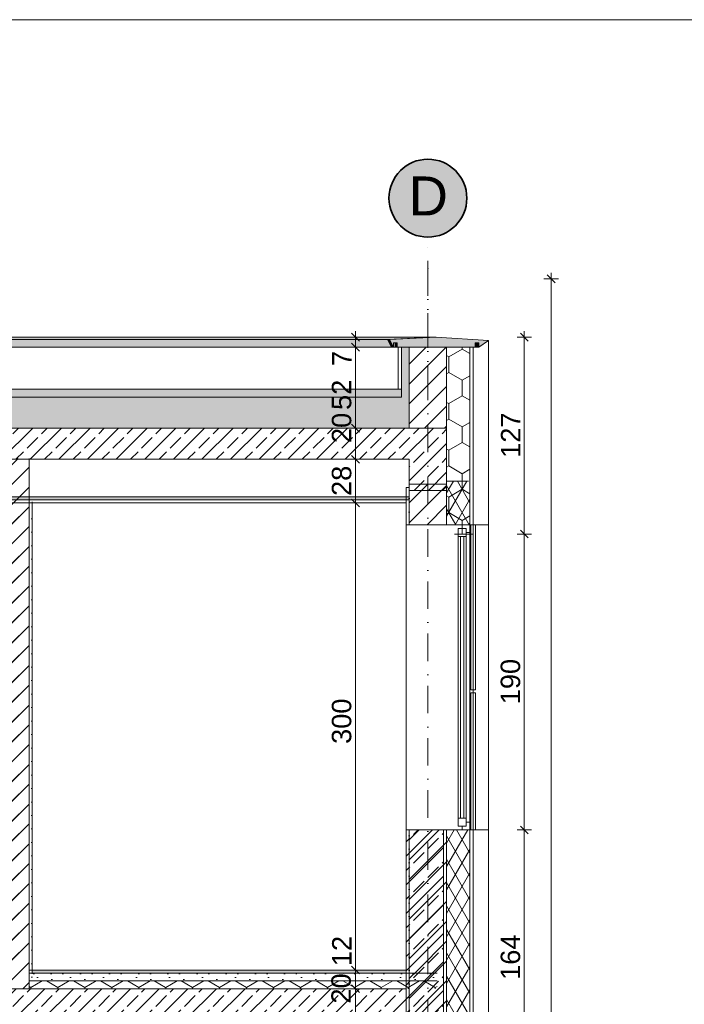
# Model space of a CAD drawing. Header units: millimetres. Extents: x -126680 to -83680, y 18016 to 39016.
# Tile 120 of 121: x -98452 to -94182, y 32692 to 39016. Entities that reach past the tile are written whole.
import ezdxf

# ---------------------------------------------------------------- set-up
doc = ezdxf.new("R2010")
doc.units = ezdxf.units.MM
doc.header["$MEASUREMENT"] = 0
doc.linetypes.add('Kropki i Kreski', pattern=[335.138881, 176.388884, -88.194442, 0, -70.555556])
doc.linetypes.add('Wipeout_Contour', pattern=[1000, 0, -1000])
for name, color, linetype, lineweight in [('Nowe_Konstrukcja - Belki_Nr_pióra__106', 252, 'Continuous', 13), ('Nowe_Konstrukcja - Belki_Nr_pióra__3', 7, 'Continuous', 13), ('Nowe_Konstrukcja - Stropy_Nr_pióra__21', 7, 'Continuous', 20), ('Nowe_Konstrukcja - Stropy_Nr_pióra__3', 7, 'Continuous', 13), ('Nowe_Konstrukcja - Ściany zew_Nr_pióra__21', 7, 'Continuous', 20), ('Nowe_Konstrukcja - Ściany zew_Nr_pióra__3', 7, 'Continuous', 13), ('Nowe_Osie_Nr_pióra__19', 255, 'Continuous', 0), ('Nowe_Osie_Nr_pióra__3', 7, 'Continuous', 13), ('Nowe_Osie_Nr_pióra__4', 8, 'Continuous', 13), ('Nowe_Osie_Nr_pióra__7', 7, 'Continuous', 35), ('Nowe_Wymiarowanie - Ogólne_Nr_pióra__42', 8, 'Continuous', 25), ('Nowe_zagospodarowanie_Nr_pióra__21', 7, 'Continuous', 20)]:
    doc.layers.add(name, color=color, linetype=linetype, lineweight=lineweight)
for name, color, linetype, lineweight, true_color in [('Nowe_Konstrukcja - Belki_Nr_pióra__23', 7, 'Continuous', 13, 0x858585), ('Nowe_Konstrukcja - Stropy_Nr_pióra__23', 7, 'Continuous', 13, 0x858585), ('Nowe_Konstrukcja - Ściany zew_Nr_pióra__23', 7, 'Continuous', 13, 0x858585), ('Nowe_Konstrukcja - Ściany zew_Nr_pióra__87', 7, 'Continuous', 13, 0x6a6a6a), ('Nowe_Wymiarowanie - Ogólne_Nr_pióra__81', 7, 'Continuous', 13, 0x6a6a6a)]:
    doc.layers.add(name, color=color, linetype=linetype, lineweight=lineweight, true_color=true_color)
doc.layers.add('Nowe_Konstrukcja - Ściany zew', color=7, linetype='Continuous')
doc.layers.add('Nowe_Wymiarowanie - Ogólne', color=7, linetype='Continuous')
doc.styles.add('STYL_AUTOMATYCZNY_1', font='arial.ttf')
doc.dimstyles.new('STYL_AUTOMATYCZNY__1', dxfattribs={"dimtxt": 125, "dimasz": 47.5, "dimexe": 0.18, "dimexo": 0.0625, "dimgap": 0, "dimtad": 1, "dimdec": 0, "dimlfac": 0.1, "dimzin": 0, "dimdsep": 46, "dimtxsty": 'STYL_AUTOMATYCZNY_1', "dimblk": 'ARROWHEAD_6', "dimblk1": 'ARROWHEAD_6', "dimblk2": 'ARROWHEAD_6', "dimcen": 0.09, "dimse1": 1, "dimse2": 1, "dimclrd": 256, "dimclre": 256, "dimclrt": 8, "dimazin": 0, "dimtfac": 1, "dimtdec": 4, "dimtmove": 0, "dimatfit": 3, "dimfxl": 0, "dimtolj": 1, "dimtzin": 0, "dimarcsym": 0})
doc.dimstyles.new('STYL_AUTOMATYCZNY__5', dxfattribs={"dimtxt": 125, "dimasz": 47.5, "dimexe": 0.18, "dimexo": 0.0625, "dimgap": 0, "dimtad": 1, "dimdec": 0, "dimlfac": 0.1, "dimzin": 0, "dimdsep": 46, "dimtxsty": 'STYL_AUTOMATYCZNY_1', "dimblk": 'ARROWHEAD_6', "dimblk1": 'ARROWHEAD_6', "dimblk2": 'ARROWHEAD_6', "dimcen": 0.09, "dimse1": 1, "dimse2": 1, "dimclrd": 256, "dimclre": 256, "dimclrt": 8, "dimazin": 0, "dimtfac": 1, "dimtdec": 4, "dimtmove": 2, "dimatfit": 3, "dimfxl": 0, "dimtolj": 1, "dimtzin": 0, "dimarcsym": 0})
pattern_1 = [(45, (0, 0), (-63.63961, 63.63961), [])]
pattern_2 = [(0, (0, 0), (0, 86.60254), [0, -50]), (0, (25, 43.3), (0, 86.60254), [0, -50])]
pattern_3 = [(60, (0, 0), (-64.951905, 37.5), []), (120, (0, 0), (64.951905, 37.5), [])]
pattern_4 = [(90, (0, 0), (-173.20508, 0), [100, -200]), (90, (-86.6, 150), (-173.20508, 0), [100, -200]), (150, (-4e-14, 100), (86.60254, 150), [100, -200]), (150, (-173.2, 100), (86.60254, 150), [100, -200]), (210, (0, 0), (-86.60254, 150), [100, -200]), (210, (-173.2, -7e-14), (-86.60254, 150), [100, -200])]
pattern_5 = [(45, (0, 0), (-91.92388, 91.92388), []), (45, (-45.96, 45.96), (-91.92388, 91.92388), [97.5, -32.5])]

# ---------------------------------------------------------------- blocks, each defined once
blk = doc.blocks.new('*D18')
at = {"layer": 'Nowe_Wymiarowanie - Ogólne_Nr_pióra__81', "color": 251, "linetype": 'Continuous', "lineweight": 13, "true_color": 0x6a6a6a}
for p, q in [((-95185.1, 36952.1), (-95235.1, 37002.1)), ((-95210.1, 37014.6), (-95210.1, 36977.1)), ((-95256.9, 36977.1), (-95163.2, 36977.1)), ((-95210.1, 36977.1), (-95210.1, 35712.3)), ((-95185.1, 35687.3), (-95235.1, 35737.3)), ((-95256.9, 35712.3), (-95163.2, 35712.3))]:
    blk.add_line(p, q, dxfattribs=at)
at = {"layer": 'Nowe_Wymiarowanie - Ogólne_Nr_pióra__42', "color": 8, "lineweight": 25, "insert": (-95235.1, 36201.7), "char_height": 125, "attachment_point": 7, "rotation": 90, "style": 'STYL_AUTOMATYCZNY_1'}
blk.add_mtext('\\A1;{\\pql;\\fArial|b0|i0|c238|p0;\\W1.000000;127}', dxfattribs=at)
blk = doc.blocks.new('ARROWHEAD_6')
at = {"color": 0, "linetype": 'Continuous', "lineweight": 0}
for p, q in [((0, 0), (-1, 0)), ((-0.5, -0.5), (0.5, 0.5))]:
    blk.add_line(p, q, dxfattribs=at)
blk = doc.blocks.new('*D20')
at = {"layer": 'Nowe_Wymiarowanie - Ogólne_Nr_pióra__81', "color": 251, "linetype": 'Continuous', "lineweight": 13, "true_color": 0x6a6a6a}
for p, q in [((-95185.1, 35687.3), (-95235.1, 35737.3)), ((-95256.9, 35712.3), (-95163.2, 35712.3)), ((-95210.1, 35712.3), (-95210.1, 33812.3)), ((-95185.1, 33787.3), (-95235.1, 33837.3)), ((-95256.9, 33812.3), (-95163.2, 33812.3))]:
    blk.add_line(p, q, dxfattribs=at)
at = {"layer": 'Nowe_Wymiarowanie - Ogólne_Nr_pióra__42', "color": 8, "lineweight": 25, "insert": (-95235.1, 34619.3), "char_height": 125, "attachment_point": 7, "rotation": 90, "style": 'STYL_AUTOMATYCZNY_1'}
blk.add_mtext('\\A1;{\\pql;\\fArial|b0|i0|c238|p0;\\W1.000000;190}', dxfattribs=at)
blk = doc.blocks.new('*D21')
at = {"layer": 'Nowe_Wymiarowanie - Ogólne_Nr_pióra__81', "color": 251, "linetype": 'Continuous', "lineweight": 13, "true_color": 0x6a6a6a}
for p, q in [((-95185.1, 33787.3), (-95235.1, 33837.3)), ((-95256.9, 33812.3), (-95163.2, 33812.3)), ((-95210.1, 33812.3), (-95210.1, 32172.3)), ((-95185.1, 32147.3), (-95235.1, 32197.3)), ((-95256.9, 32172.3), (-95163.2, 32172.3))]:
    blk.add_line(p, q, dxfattribs=at)
at = {"layer": 'Nowe_Wymiarowanie - Ogólne_Nr_pióra__42', "color": 8, "lineweight": 25, "insert": (-95235.1, 32849.3), "char_height": 125, "attachment_point": 7, "rotation": 90, "style": 'STYL_AUTOMATYCZNY_1'}
blk.add_mtext('\\A1;{\\pql;\\fArial|b0|i0|c238|p0;\\W1.000000;164}', dxfattribs=at)
blk = doc.blocks.new('*D26')
at = {"layer": 'Nowe_Wymiarowanie - Ogólne_Nr_pióra__81', "color": 251, "linetype": 'Continuous', "lineweight": 13, "true_color": 0x6a6a6a}
for p, q in [((-95012.4, 37326.7), (-95062.4, 37376.7)), ((-95037.4, 37351.7), (-95037.4, 37389.2)), ((-94990.5, 37351.7), (-95084.2, 37351.7)), ((-95037.4, 25692.3), (-95037.4, 37351.7)), ((-94990.5, 25692.3), (-95084.2, 25692.3)), ((-95062.4, 25717.3), (-95012.4, 25667.3)), ((-95037.4, 25654.8), (-95037.4, 25692.3))]:
    blk.add_line(p, q, dxfattribs=at)
at = {"layer": 'Nowe_Wymiarowanie - Ogólne_Nr_pióra__42', "color": 8, "lineweight": 25, "insert": (-95062.4, 31337.7), "char_height": 125, "attachment_point": 7, "rotation": 90, "style": 'STYL_AUTOMATYCZNY_1'}
blk.add_mtext('\\A1;{\\pql;\\fArial|b0|i0|c238|p0;\\W1.000000;1174}', dxfattribs=at)
blk = doc.blocks.new('*D58')
at = {"layer": 'Nowe_Wymiarowanie - Ogólne_Nr_pióra__81', "color": 251, "linetype": 'Continuous', "lineweight": 13, "true_color": 0x6a6a6a}
for p, q in [((-96248.1, 32792.3), (-96341.9, 32792.3)), ((-96320, 32817.3), (-96270, 32767.3)), ((-96295, 32592.3), (-96295, 32792.3)), ((-96248.1, 32592.3), (-96341.9, 32592.3)), ((-96320, 32617.3), (-96270, 32567.3))]:
    blk.add_line(p, q, dxfattribs=at)
at = {"layer": 'Nowe_Wymiarowanie - Ogólne_Nr_pióra__42', "color": 8, "lineweight": 25, "insert": (-96323.1, 32696.9), "char_height": 125, "attachment_point": 7, "rotation": 90, "style": 'STYL_AUTOMATYCZNY_1'}
blk.add_mtext('\\A1;{\\pql;\\fArial|b0|i0|c238|p0;\\W1.000000;20}', dxfattribs=at)
blk = doc.blocks.new('*D59')
at = {"layer": 'Nowe_Wymiarowanie - Ogólne_Nr_pióra__81', "color": 251, "linetype": 'Continuous', "lineweight": 13, "true_color": 0x6a6a6a}
for p, q in [((-96248.1, 32912.3), (-96341.9, 32912.3)), ((-96320, 32937.3), (-96270, 32887.3)), ((-96295, 32792.3), (-96295, 32912.3)), ((-96248.1, 32792.3), (-96341.9, 32792.3)), ((-96320, 32817.3), (-96270, 32767.3))]:
    blk.add_line(p, q, dxfattribs=at)
blk = doc.blocks.new('*D60')
at = {"layer": 'Nowe_Wymiarowanie - Ogólne_Nr_pióra__81', "color": 251, "linetype": 'Continuous', "lineweight": 13, "true_color": 0x6a6a6a}
for p, q in [((-96320, 35937.3), (-96270, 35887.3)), ((-96248.1, 35912.3), (-96341.9, 35912.3)), ((-96295, 32912.3), (-96295, 35912.3)), ((-96248.1, 32912.3), (-96341.9, 32912.3)), ((-96320, 32937.3), (-96270, 32887.3))]:
    blk.add_line(p, q, dxfattribs=at)
at = {"layer": 'Nowe_Wymiarowanie - Ogólne_Nr_pióra__42', "color": 8, "lineweight": 25, "char_height": 125, "attachment_point": 7, "rotation": 90, "style": 'STYL_AUTOMATYCZNY_1'}
for s, insert in [('\\A1;{\\pql;\\fArial|b0|i0|c238|p0;\\W1.000000;300}', (-96320, 34364.6)), ('\\A1;{\\pql;\\fArial|b0|i0|c238|p0;\\W1.000000;12}', (-96320, 32937.3))]:
    blk.add_mtext(s, dxfattribs=dict(at, insert=insert))
blk = doc.blocks.new('*D61')
at = {"layer": 'Nowe_Wymiarowanie - Ogólne_Nr_pióra__81', "color": 251, "linetype": 'Continuous', "lineweight": 13, "true_color": 0x6a6a6a}
for p, q in [((-96248.1, 36192.3), (-96341.9, 36192.3)), ((-96320, 36217.3), (-96270, 36167.3)), ((-96295, 35912.3), (-96295, 36192.3)), ((-96320, 35937.3), (-96270, 35887.3)), ((-96248.1, 35912.3), (-96341.9, 35912.3))]:
    blk.add_line(p, q, dxfattribs=at)
at = {"layer": 'Nowe_Wymiarowanie - Ogólne_Nr_pióra__42', "color": 8, "lineweight": 25, "insert": (-96320, 35956.9), "char_height": 125, "attachment_point": 7, "rotation": 90, "style": 'STYL_AUTOMATYCZNY_1'}
blk.add_mtext('\\A1;{\\pql;\\fArial|b0|i0|c238|p0;\\W1.000000;28}', dxfattribs=at)
blk = doc.blocks.new('*D62')
at = {"layer": 'Nowe_Wymiarowanie - Ogólne_Nr_pióra__81', "color": 251, "linetype": 'Continuous', "lineweight": 13, "true_color": 0x6a6a6a}
for p, q in [((-96248.1, 36392.3), (-96341.9, 36392.3)), ((-96320, 36417.3), (-96270, 36367.3)), ((-96295, 36192.3), (-96295, 36392.3)), ((-96248.1, 36192.3), (-96341.9, 36192.3)), ((-96320, 36217.3), (-96270, 36167.3))]:
    blk.add_line(p, q, dxfattribs=at)
at = {"layer": 'Nowe_Wymiarowanie - Ogólne_Nr_pióra__42', "color": 8, "lineweight": 25, "insert": (-96320, 36296.9), "char_height": 125, "attachment_point": 7, "rotation": 90, "style": 'STYL_AUTOMATYCZNY_1'}
blk.add_mtext('\\A1;{\\pql;\\fArial|b0|i0|c238|p0;\\W1.000000;20}', dxfattribs=at)
blk = doc.blocks.new('*D63')
at = {"layer": 'Nowe_Wymiarowanie - Ogólne_Nr_pióra__81', "color": 251, "linetype": 'Continuous', "lineweight": 13, "true_color": 0x6a6a6a}
for p, q in [((-96320, 36937.3), (-96270, 36887.3)), ((-96248.1, 36912.3), (-96341.9, 36912.3)), ((-96295, 36392.3), (-96295, 36912.3)), ((-96248.1, 36392.3), (-96341.9, 36392.3)), ((-96320, 36417.3), (-96270, 36367.3))]:
    blk.add_line(p, q, dxfattribs=at)
at = {"layer": 'Nowe_Wymiarowanie - Ogólne_Nr_pióra__42', "color": 8, "lineweight": 25, "char_height": 125, "attachment_point": 7, "rotation": 90, "style": 'STYL_AUTOMATYCZNY_1'}
for s, insert in [('\\A1;{\\pql;\\fArial|b0|i0|c238|p0;\\W1.000000;7}', (-96320, 36791.9)), ('\\A1;{\\pql;\\fArial|b0|i0|c238|p0;\\W1.000000;52}', (-96320, 36509.3))]:
    blk.add_mtext(s, dxfattribs=dict(at, insert=insert))
blk = doc.blocks.new('*D64')
at = {"layer": 'Nowe_Wymiarowanie - Ogólne_Nr_pióra__81', "color": 251, "linetype": 'Continuous', "lineweight": 13, "true_color": 0x6a6a6a}
for p, q in [((-96270, 36952.1), (-96320, 37002.1)), ((-96295, 36977.1), (-96295, 37014.6)), ((-96248.1, 36977.1), (-96341.9, 36977.1)), ((-96320, 36937.3), (-96270, 36887.3)), ((-96295, 36912.3), (-96295, 36977.1)), ((-96248.1, 36912.3), (-96341.9, 36912.3))]:
    blk.add_line(p, q, dxfattribs=at)

msp = doc.modelspace()

# ---------------------------------------------------------------- hatches: boundary and pattern name
at = {"layer": 'Nowe_Konstrukcja - Belki_Nr_pióra__106', "linetype": 'Continuous', "lineweight": 13}
for points in [[(-95789.2, 36977.1), (-121984.5, 36977.1), (-121684.5, 36962.3), (-96088.9, 36962.3)], [(-96088.9, 36962.3), (-96076.5, 36962.3), (-95782.8, 36976.7), (-95789.2, 36977.1)], [(-96076.5, 36962.3), (-96088.9, 36962.3), (-96063.5, 36912.6), (-96051, 36912.6)], [(-96038.9, 36912.3), (-96026.5, 36912.3), (-96026.5, 36941.4), (-96038.9, 36941.4)], [(-95515, 36941.4), (-95526.5, 36941.4), (-95526.5, 36912.6), (-95515, 36912.6)], [(-95515, 36941.4), (-95515, 36912.6), (-95501.9, 36912.6), (-95501.9, 36941.4)]]:
    msp.add_hatch(color=252, dxfattribs=at).paths.add_polyline_path(points)
at = {"layer": 'Nowe_Konstrukcja - Belki_Nr_pióra__23', "linetype": 'Continuous', "lineweight": 13, "true_color": 0x858585}
msp.add_hatch(color=252, dxfattribs=at).paths.add_polyline_path([(-96026.5, 36912.3), (-95526.5, 36912.3), (-95526.5, 36941.4), (-95501.9, 36941.4), (-95501.9, 36912.6), (-95439.4, 36954.8), (-95776.5, 36977.1), (-96076.5, 36962.3), (-96051, 36912.6), (-96051, 36941.4), (-96026.5, 36941.4)])
at = {"layer": 'Nowe_Konstrukcja - Stropy_Nr_pióra__23', "linetype": 'Continuous', "lineweight": 0, "true_color": 0xe0e0e0}
for points in [[(-121734.5, 36941.4), (-121734.5, 36912.3), (-96038.9, 36912.3), (-96038.9, 36941.4), (-96051, 36941.4), (-96051, 36912.6), (-121709.9, 36912.6), (-121709.9, 36941.4)], [(-121684.5, 36962.3), (-121709.9, 36912.6), (-96063.5, 36912.6), (-96088.9, 36962.3)], [(-95949.5, 35932.3), (-95949.5, 35952.3), (-99489.4, 35952.3), (-99489.4, 35932.3)], [(-95969.4, 32892.3), (-95969.4, 32912.3), (-98372.3, 32912.3), (-98372.3, 32892.3)]]:
    msp.add_hatch(color=254, dxfattribs=at).paths.add_polyline_path(points)
at = {"layer": 'Nowe_Konstrukcja - Stropy_Nr_pióra__23', "linetype": 'Continuous', "lineweight": 13, "true_color": 0x858585}
msp.add_hatch(color=252, dxfattribs=at).paths.add_polyline_path([(-95999.5, 36592.3), (-95999.5, 36642.3), (-105849.5, 36642.3), (-105849.5, 36592.3)])
h = msp.add_hatch(dxfattribs=at)
h.set_pattern_fill('Beton_zbrojony_0002', color=252, style=0, pattern_type=2)
h.set_pattern_definition(pattern_5)
h.paths.add_polyline_path([(-105849.5, 35992.3), (-105609.5, 35992.3), (-105609.5, 36192.3), (-95949.5, 36192.3), (-95949.5, 35992.3), (-95709.5, 35992.3), (-95709.5, 36392.3), (-105849.5, 36392.3), (-105849.5, 36192.3)])
h = msp.add_hatch(dxfattribs=at)
h.set_pattern_fill('Beton_lekki_0002', color=252, style=0, pattern_type=2)
h.set_pattern_definition([(0, (0, 0), (0, 389.7114), [24.375, -200.625]), (0, (112.5, 194.86), (0, 389.7114), [24.375, -200.625]), (60, (0, 0), (-337.5, 194.8557), [24.375, -200.625]), (60, (225, 0), (-337.5, 194.8557), [24.375, -200.625]), (120, (24.37, 0), (337.5, 194.8557), [24.375, -200.625]), (120, (249.38, 0), (337.5, 194.8557), [24.375, -200.625]), (0, (0, 37.5), (0, 75), [0, -75, 0, -112.5]), (45, (37.5, 37.5), (-53.03301, 53.03301), [0, -56.25, 0, -93.75])])
h.paths.add_polyline_path([(-95769.5, 32842.3), (-95769.5, 32892.3), (-98392.4, 32892.3), (-98392.4, 32842.3)])
h = msp.add_hatch(dxfattribs=at)
h.set_pattern_fill('Styropian_0002', color=252, style=0, pattern_type=2)
h.set_pattern_definition(pattern_4)
h.paths.add_polyline_path([(-95769.4, 32792.3), (-95769.4, 32842.3), (-98392.4, 32842.3), (-98392.4, 32792.3)])
at = {"layer": 'Nowe_Konstrukcja - Ściany zew_Nr_pióra__23', "linetype": 'Continuous', "lineweight": 13, "true_color": 0x858585}
h = msp.add_hatch(dxfattribs=at)
h.set_pattern_fill('Styropian_0002', color=252, style=0, pattern_type=2)
h.set_pattern_definition(pattern_4)
h.paths.add_polyline_path([(-105849.5, 36492.3), (-95949.5, 36492.3), (-95949.5, 36592.3), (-95949.5, 36912.3), (-95999.5, 36912.3), (-95999.5, 36592.3), (-105849.5, 36592.3)])
h = msp.add_hatch(dxfattribs=at)
h.set_pattern_fill('Bloczki_ceramiczne_0002', color=252, style=0, pattern_type=2)
h.set_pattern_definition(pattern_1)
h.paths.add_polyline_path([(-95709.5, 36912.3), (-95949.5, 36912.3), (-95949.5, 36392.3), (-95829.5, 36392.3), (-95709.5, 36392.3)])
h = msp.add_hatch(dxfattribs=at)
h.set_pattern_fill('Styropian_0002', color=252, style=0, pattern_type=2)
h.set_pattern_definition(pattern_4)
h.paths.add_polyline_path([(-95949.5, 36392.3), (-95949.5, 36492.3), (-105849.5, 36492.3), (-105849.5, 36392.3)])
h = msp.add_hatch(dxfattribs=at)
h.set_pattern_fill('Bloczki_ceramiczne_0002', color=252, style=0, pattern_type=2)
h.set_pattern_definition(pattern_1)
h.paths.add_polyline_path([(-98392.3, 36198.6), (-98512.3, 36198.6), (-98512.3, 32798.6), (-98392.3, 32798.6)])
h = msp.add_hatch(dxfattribs=at)
h.set_pattern_fill('Bloczki_ceramiczne_0002', color=252, style=0, pattern_type=2)
h.set_pattern_definition(pattern_1)
h.paths.add_polyline_path([(-98512.4, 35912.3), (-98512.4, 35892.3), (-98512.4, 32792.3), (-98392.4, 32792.3), (-98392.4, 35892.3), (-98392.4, 35912.3)])
h = msp.add_hatch(dxfattribs=at)
h.set_pattern_fill('Tynk_0002', color=252, style=0, pattern_type=2)
h.set_pattern_definition(pattern_2)
h.paths.add_polyline_path([(-98392.4, 35892.3), (-98392.4, 32792.3), (-98372.4, 32792.3), (-98372.4, 35892.3)])
h = msp.add_hatch(dxfattribs=at)
h.set_pattern_fill('Tynk_0002', color=252, style=0, pattern_type=2)
h.set_pattern_definition(pattern_2)
h.paths.add_polyline_path([(-95969.4, 32412.3), (-95969.4, 32172.3), (-95949.4, 32172.3), (-95949.4, 33812.3), (-95969.3, 33812.3), (-95969.3, 32412.3)])
h = msp.add_hatch(dxfattribs=at)
h.set_pattern_fill('Bloczki_ceramiczne_0002', color=252, style=0, pattern_type=2)
h.set_pattern_definition(pattern_1)
h.paths.add_polyline_path([(-95709.4, 32912.3), (-95949.4, 32912.3), (-95949.4, 32172.3), (-95709.4, 32172.3)])
h = msp.add_hatch(dxfattribs=at)
h.set_pattern_fill('Izolacja_miękka_0002', color=252, style=0, pattern_type=2)
h.set_pattern_definition(pattern_3)
h.paths.add_polyline_path([(-95559.4, 32912.3), (-95709.4, 32912.3), (-95709.4, 32172.3), (-95559.4, 32172.3)])
at = {"layer": 'Nowe_Osie_Nr_pióra__19', "linetype": 'Continuous', "lineweight": 0}
msp.add_hatch(color=255, dxfattribs=at).paths.add_polyline_path([(-95829.5, 37619.5, 1), (-95829.5, 38119.5, 1)])

# ---------------------------------------------------------------- linework, layer by layer
at = {"layer": 'Nowe_Konstrukcja - Belki_Nr_pióra__3', "color": 7, "linetype": 'Continuous', "lineweight": 13}
for p, q in [((-95789.2, 36977.1), (-121984.5, 36977.1)), ((-96088.9, 36962.3), (-121684.5, 36962.3)), ((-96088.9, 36962.3), (-95789.2, 36977.1)), ((-96063.5, 36912.6), (-96088.9, 36962.3)), ((-96076.5, 36962.3), (-96088.9, 36962.3)), ((-96076.5, 36962.3), (-95776.5, 36977.1)), ((-96051, 36912.6), (-96076.5, 36962.3)), ((-96051, 36912.6), (-96051, 36941.4)), ((-96051, 36941.4), (-96026.5, 36941.4)), ((-96038.9, 36912.3), (-96038.9, 36941.4)), ((-96026.5, 36912.3), (-96026.5, 36941.4)), ((-95776.5, 36977.1), (-95789.2, 36977.1)), ((-95439.4, 36954.8), (-95776.5, 36977.1)), ((-95526.5, 36912.3), (-95526.5, 36941.4)), ((-95526.5, 36941.4), (-95501.9, 36941.4)), ((-95501.9, 36912.6), (-95439.4, 36954.8)), ((-95501.9, 36912.6), (-95501.9, 36941.4)), ((-96038.9, 36912.3), (-121734.5, 36912.3)), ((-96063.5, 36912.6), (-121709.9, 36912.6)), ((-96051, 36912.6), (-96063.5, 36912.6)), ((-96026.5, 36912.3), (-96038.9, 36912.3)), ((-96026.5, 36912.3), (-95526.5, 36912.3)), ((-95515, 36912.6), (-95526.5, 36912.6)), ((-95501.9, 36912.6), (-95515, 36912.6))]:
    msp.add_line(p, q, dxfattribs=at)
at = {"layer": 'Nowe_Konstrukcja - Stropy_Nr_pióra__21', "color": 7, "linetype": 'Continuous', "lineweight": 20}
for p, q in [((-95709.4, 36052.3), (-95709.4, 36032.3)), ((-95949.4, 36012.3), (-95969.4, 36012.3)), ((-95949.4, 36032.3), (-95949.4, 36012.3))]:
    msp.add_line(p, q, dxfattribs=at)
at = {"layer": 'Nowe_Konstrukcja - Stropy_Nr_pióra__21', "color": 7, "linetype": 'Continuous', "lineweight": 20, "flags": 128}
msp.add_lwpolyline([(-105849.5, 35992.3), (-105609.5, 35992.3), (-105609.5, 36192.3), (-95949.5, 36192.3), (-95949.5, 35992.3), (-95709.5, 35992.3), (-95709.5, 36392.3), (-105849.5, 36392.3), (-105849.5, 36192.3)], close=True, dxfattribs=at)
at = {"layer": 'Nowe_Konstrukcja - Stropy_Nr_pióra__3', "color": 7, "linetype": 'Continuous', "lineweight": 13}
for p, q in [((-105899.6, 36592.3), (-95999.5, 36592.3)), ((-99489.4, 35952.3), (-95949.5, 35952.3)), ((-99489.4, 35952.3), (-95969.5, 35952.3)), ((-99489.4, 35932.3), (-95949.5, 35932.3)), ((-99489.4, 35932.3), (-95969.5, 35932.3)), ((-98392.4, 32892.3), (-95769.4, 32892.3)), ((-98392.3, 32892.3), (-95969.4, 32892.3)), ((-98392.4, 32842.3), (-95769.4, 32842.3)), ((-98392.3, 32842.3), (-95969.4, 32842.3))]:
    msp.add_line(p, q, dxfattribs=at)
at = {"layer": 'Nowe_Konstrukcja - Ściany zew_Nr_pióra__21', "color": 7, "linetype": 'Continuous', "lineweight": 20}
for p, q in [((-95949.5, 36392.3), (-95949.5, 36912.3)), ((-95709.5, 36392.3), (-95709.5, 36912.3)), ((-95709.4, 36032.3), (-95949.4, 36032.3)), ((-98392.4, 35912.3), (-98512.4, 35912.3)), ((-98372.4, 35892.3), (-98372.4, 32892.3)), ((-95439.4, 32912.3), (-95439.4, 32172.3))]:
    msp.add_line(p, q, dxfattribs=at)
at = {"layer": 'Nowe_Konstrukcja - Ściany zew_Nr_pióra__3', "color": 7, "linetype": 'Continuous', "lineweight": 13}
for p, q in [((-96019.5, 36912.3), (-95999.5, 36912.3)), ((-96019.5, 36642.3), (-96019.5, 36912.3)), ((-95999.5, 36592.3), (-95999.5, 36912.3)), ((-95999.5, 36912.3), (-95949.5, 36912.3)), ((-95999.5, 36592.3), (-95999.5, 36912.3)), ((-95949.5, 36912.3), (-95709.5, 36912.3)), ((-95949.5, 36512.3), (-95949.5, 36912.3)), ((-95709.5, 36912.3), (-95589.5, 36912.3)), ((-95709.5, 36512.3), (-95709.5, 36912.3)), ((-95589.5, 36912.3), (-95569.5, 36912.3)), ((-95559.5, 36512.3), (-95559.5, 36912.3)), ((-95539.5, 36512.3), (-95539.5, 36912.3)), ((-105899.6, 36642.3), (-95999.5, 36642.3)), ((-98392.3, 32798.6), (-98392.3, 36198.6)), ((-98392.3, 32918.6), (-98392.3, 36198.6)), ((-98372.3, 32918.6), (-98372.3, 35918.6)), ((-99469.4, 35912.3), (-95969.5, 35912.3)), ((-98392.4, 35892.3), (-98392.4, 32792.3)), ((-98372.3, 34792.3), (-98372.3, 34732.8)), ((-98372.3, 34695.7), (-98372.3, 34636.2)), ((-98372.3, 34599), (-98372.3, 34539.6)), ((-98372.3, 34502.4), (-98372.3, 34442.9)), ((-98372.3, 34405.8), (-98372.3, 34346.3)), ((-98372.3, 34309.1), (-98372.3, 34249.7)), ((-98372.3, 34212.5), (-98372.3, 34153)), ((-98372.3, 34115.9), (-98372.3, 34056.4)), ((-98372.3, 34019.3), (-98372.3, 33959.8)), ((-98372.3, 33922.6), (-98372.3, 33863.2)), ((-98372.3, 33851.7), (-98372.3, 33792.3)), ((-98372.3, 33732.8), (-98372.3, 33792.3)), ((-98372.3, 33661.9), (-98372.3, 33721.4)), ((-98372.3, 33565.3), (-98372.3, 33624.8)), ((-98372.3, 33468.7), (-98372.3, 33528.1)), ((-98372.3, 33372.1), (-98372.3, 33431.5)), ((-98372.3, 33275.4), (-98372.3, 33334.9)), ((-98372.3, 33178.8), (-98372.3, 33238.3)), ((-98372.3, 33082.2), (-98372.3, 33141.6)), ((-98372.3, 32985.5), (-98372.3, 33045)), ((-98372.3, 32888.9), (-98372.3, 32948.4)), ((-98392.3, 32912.3), (-95969.4, 32912.3)), ((-95709.4, 32912.3), (-95709.4, 32172.3)), ((-95559.4, 32912.3), (-95559.4, 32172.3)), ((-95539.5, 29312.3), (-95539.5, 32912.3))]:
    msp.add_line(p, q, dxfattribs=at)
at = {"layer": 'Nowe_Osie_Nr_pióra__3', "color": 7, "linetype": 'Kropki i Kreski', "lineweight": 13}
msp.add_line((-95829.5, 36619.5), (-95829.5, 37619.5), dxfattribs=at)
msp.add_point((-95829.5, 37419.5), dxfattribs=at)
msp.add_point((-95829.5, 37419.5), dxfattribs=at)
at = {"layer": 'Nowe_Osie_Nr_pióra__7', "color": 7, "linetype": 'Continuous', "lineweight": 35}
for start, end in [(90, 270), (270, 90)]:
    msp.add_arc((-95829.5, 37869.5), 250, start, end, dxfattribs=at)

# ---------------------------------------------------------------- texts
at = {"layer": 'Nowe_Osie_Nr_pióra__4', "color": 8, "linetype": 'Continuous', "lineweight": 13, "insert": (-95952.9, 37883.8), "char_height": 250, "attachment_point": 4, "style": 'STYL_AUTOMATYCZNY_1'}
msp.add_mtext('\\A1;{\\pql;\\fArial|b0|i0|c238|p0;\\W1.000000;D}', dxfattribs=at)

# ---------------------------------------------------------------- dimensions: what is measured, and where the dimension line sits
at = {"layer": 'Nowe_Wymiarowanie - Ogólne', "color": 251, "linetype": 'Continuous', "lineweight": 13, "true_color": 0x6a6a6a}
for base, p1, p2, text, picture, middle in [((-95037.4, 37351.7), (-95019.8, 25692.3), (-95311, 37351.7), '1174', '*D26', (-95124.9, 31528)), ((-96295, 36977.1), (-105586.3, 36912.3), (-105573, 36977.1), '7', '*D64', (-96382.5, 36839.5))]:
    dim = msp.add_linear_dim(base=base, p1=p1, p2=p2, angle=90, text=text, dimstyle='STYL_AUTOMATYCZNY__1', dxfattribs=at)
    dim.commit()
    dim.dimension.update_dxf_attribs({"geometry": picture, "text_midpoint": middle, "dimtype": 160, "text_rotation": 90})
for base, p1, p2, dimstyle, picture, middle in [((-96295, 36912.3), (-105620.9, 36392.3), (-105586.3, 36912.3), 'STYL_AUTOMATYCZNY__1', '*D63', (-96382.5, 36604.4)), ((-96295, 36392.3), (-96295, 36192.3), (-105620.9, 36392.3), 'STYL_AUTOMATYCZNY__5', '*D62', (-96382.5, 36392.1)), ((-96295, 36192.3), (-105589.5, 35912.3), (-96295, 36192.3), 'STYL_AUTOMATYCZNY__1', '*D61', (-96382.5, 36052.1)), ((-96295, 35912.3), (-105589.5, 32912.3), (-105589.5, 35912.3), 'STYL_AUTOMATYCZNY__1', '*D60', (-96382.5, 34507.3)), ((-96295, 32912.3), (-105609.5, 32792.3), (-105589.5, 32912.3), 'STYL_AUTOMATYCZNY__1', '*D59', (-96382.5, 33032.4)), ((-96295, 32792.3), (-96295, 32592.3), (-105609.5, 32792.3), 'STYL_AUTOMATYCZNY__5', '*D58', (-96385.6, 32792.1))]:
    dim = msp.add_linear_dim(base=base, p1=p1, p2=p2, angle=90, dimstyle=dimstyle, dxfattribs=at)
    dim.commit()
    dim.dimension.update_dxf_attribs({"geometry": picture, "text_midpoint": middle, "dimtype": 160, "text_rotation": 90})

# ---------------------------------------------------------------- wipeouts: each hides what was drawn before it
at = {"color": 254, "linetype": 'Wipeout_Contour', "lineweight": 0, "ltscale": 406846.465363}
msp.add_wipeout([(-95584.4, 35722.3), (-95584.4, 33862.3), (-95559.4, 33862.3), (-95559.4, 35722.3)], dxfattribs=at).dxf.layer = 'Nowe_Konstrukcja - Ściany zew'

# ---------------------------------------------------------------- next in the draw order: wipeouts: each hides what was drawn before it
at = {"color": 254, "linetype": 'Wipeout_Contour', "lineweight": 0, "ltscale": 406986.620048}
msp.add_wipeout([(-95584.4, 33887.3), (-95584.4, 35697.3), (-95634.4, 35697.3), (-95634.4, 33887.3)], dxfattribs=at).dxf.layer = 'Nowe_Konstrukcja - Ściany zew'

# ---------------------------------------------------------------- next in the draw order: wipeouts: each hides what was drawn before it
at = {"color": 254, "linetype": 'Wipeout_Contour', "lineweight": 0, "ltscale": 916406.738337}
msp.add_wipeout([(-95609.4, 35772.3), (-95969.4, 35772.3), (-95969.4, 33812.3), (-95919.4, 33812.3), (-95609.4, 33812.3), (-95609.4, 33837.3), (-95634.4, 33837.3), (-95634.4, 35747.3), (-95609.4, 35747.3)], dxfattribs=at).dxf.layer = 'Nowe_Konstrukcja - Ściany zew'
at = {"color": 254, "linetype": 'Wipeout_Contour', "lineweight": 0, "ltscale": 1219885.298801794}
msp.add_wipeout([(-95559.4, 35772.3), (-95559.4, 33812.3), (-95554.4, 33812.3), (-95554.4, 34692.3), (-95524.4, 34692.3), (-95524.4, 33812.3), (-95439.4, 33812.3), (-95439.4, 35772.3), (-95524.4, 35772.3), (-95524.4, 34712.3), (-95554.4, 34712.3), (-95554.4, 35772.3)], dxfattribs=at).dxf.layer = 'Nowe_Konstrukcja - Ściany zew'

# ---------------------------------------------------------------- next in the draw order: hatches: boundary and pattern name
at = {"layer": 'Nowe_Konstrukcja - Stropy_Nr_pióra__23', "linetype": 'Continuous', "lineweight": 13, "true_color": 0x858585}
h = msp.add_hatch(dxfattribs=at)
h.set_pattern_fill('Beton_zbrojony_0002', color=252, style=0, pattern_type=2)
h.set_pattern_definition(pattern_5)
h.paths.add_polyline_path([(-107469, 32792.3), (-107469, 32592.3), (-105849.5, 32592.3), (-105849.5, 32392.3), (-105609.5, 32392.3), (-105609.5, 32592.3), (-95969.4, 32592.3), (-95969.4, 32392.3), (-95729.4, 32392.3), (-95729.4, 32792.3), (-95729.4, 33812.3), (-95969.4, 33812.3), (-95969.4, 32792.3)])
at = {"layer": 'Nowe_Konstrukcja - Ściany zew_Nr_pióra__23', "linetype": 'Continuous', "lineweight": 13, "true_color": 0x858585}
h = msp.add_hatch(dxfattribs=at)
h.set_pattern_fill('Tynk_0002', color=252, style=0, pattern_type=2)
h.set_pattern_definition(pattern_2)
h.paths.add_polyline_path([(-95969.4, 36012.3), (-95969.4, 35772.3), (-95949.4, 35772.3), (-95949.4, 36012.3)])
h = msp.add_hatch(dxfattribs=at)
h.set_pattern_fill('Bloczki_ceramiczne_0002', color=252, style=0, pattern_type=2)
h.set_pattern_definition(pattern_1)
h.paths.add_polyline_path([(-95949.4, 36012.3), (-95949.4, 35772.3), (-95709.4, 35772.3), (-95709.4, 36032.3), (-95949.4, 36032.3)])
h = msp.add_hatch(dxfattribs=at)
h.set_pattern_fill('Bloczki_ceramiczne_0002', color=252, style=0, pattern_type=2)
h.set_pattern_definition(pattern_1)
h.paths.add_polyline_path([(-95709.4, 33812.3), (-95949.4, 33812.3), (-95949.4, 32912.3), (-95709.4, 32912.3)])

# ---------------------------------------------------------------- next in the draw order: linework, layer by layer
at = {"layer": 'Nowe_Konstrukcja - Stropy_Nr_pióra__21', "color": 7, "linetype": 'Continuous', "lineweight": 20, "flags": 128}
msp.add_lwpolyline([(-107469, 32792.3), (-107469, 32592.3), (-105849.5, 32592.3), (-105849.5, 32392.3), (-105609.5, 32392.3), (-105609.5, 32592.3), (-95969.4, 32592.3), (-95969.4, 32392.3), (-95729.4, 32392.3), (-95729.4, 32792.3), (-95729.4, 33812.3), (-95969.4, 33812.3), (-95969.4, 32792.3)], close=True, dxfattribs=at)
at = {"layer": 'Nowe_Konstrukcja - Ściany zew_Nr_pióra__21', "color": 7, "linetype": 'Continuous', "lineweight": 20}
for p, q in [((-95439.4, 36954.8), (-95439.4, 35772.3)), ((-95969.4, 36012.3), (-95969.4, 35772.3)), ((-95439.4, 33812.3), (-95439.4, 32912.3))]:
    msp.add_line(p, q, dxfattribs=at)
at = {"layer": 'Nowe_Konstrukcja - Ściany zew_Nr_pióra__21', "color": 7, "linetype": 'Continuous', "lineweight": 20, "flags": 128}
msp.add_lwpolyline([(-95969.4, 33812.3), (-95969.3, 32892.3), (-95969.3, 32842.3), (-95969.3, 32792.3), (-95969.3, 32592.3), (-95969.3, 32452.3), (-95969.3, 32432.3), (-95969.3, 32412.3)], dxfattribs=at)
at = {"layer": 'Nowe_Konstrukcja - Ściany zew_Nr_pióra__23', "color": 252, "linetype": 'Continuous', "lineweight": 13, "true_color": 0x858585}
for p, q in [((-95634.4, 35747.3), (-95634.4, 35697.3)), ((-95609.4, 35772.3), (-95609.4, 35747.3)), ((-95619.4, 35697.3), (-95619.4, 33887.3)), ((-95599.4, 33887.3), (-95599.4, 35697.3)), ((-95634.4, 33887.3), (-95634.4, 33837.3)), ((-95609.4, 33837.3), (-95609.4, 33812.3))]:
    msp.add_line(p, q, dxfattribs=at)
at = {"layer": 'Nowe_Konstrukcja - Ściany zew_Nr_pióra__3', "color": 7, "linetype": 'Continuous', "lineweight": 13}
for p, q in [((-95949.4, 36012.3), (-95949.4, 35772.3)), ((-95709.4, 36032.3), (-95709.4, 35772.3)), ((-95634.4, 35669.2), (-95634.4, 35697.3)), ((-95634.4, 35613.8), (-95634.4, 35669.2)), ((-95634.4, 35456), (-95634.4, 35613.8)), ((-95634.4, 35486.9), (-95634.4, 35565)), ((-95634.4, 35456), (-95634.4, 35396.2)), ((-95634.4, 35360), (-95634.4, 35396.2)), ((-95634.4, 35358.9), (-95634.4, 35360)), ((-95634.4, 35358.9), (-95634.4, 35311.2)), ((-95634.4, 35233.1), (-95634.4, 35311.2)), ((-95634.4, 35057.4), (-95634.4, 35233.1)), ((-95634.4, 35233.1), (-95634.4, 35202)), ((-95634.4, 35106.2), (-95634.4, 35184.3)), ((-95634.4, 35106.2), (-95634.4, 35104.9)), ((-95634.4, 35067.5), (-95634.4, 35057.4)), ((-95634.4, 34979.4), (-95634.4, 35057.4)), ((-95634.4, 34930.5), (-95634.4, 34979.4)), ((-95634.4, 34970.4), (-95634.4, 34930.5)), ((-95634.4, 34868.6), (-95634.4, 34930.5)), ((-95634.4, 34852.5), (-95634.4, 34868.6)), ((-95634.4, 34803.6), (-95634.4, 34852.5)), ((-95634.4, 34852.5), (-95634.4, 34852)), ((-95634.4, 34852), (-95634.4, 34848.5)), ((-95634.4, 34725.6), (-95634.4, 34803.6)), ((-95634.4, 34711.2), (-95634.4, 34725.6)), ((-95634.4, 34676.8), (-95634.4, 34711.2)), ((-95634.4, 34598.7), (-95634.4, 34676.8)), ((-95634.4, 34576.8), (-95634.4, 34598.7)), ((-95634.4, 34517), (-95634.4, 34576.8)), ((-95634.4, 34479.7), (-95634.4, 34517)), ((-95634.4, 34419.9), (-95634.4, 34479.7)), ((-95634.4, 34382.6), (-95634.4, 34419.9)), ((-95634.4, 34322.8), (-95634.4, 34382.6)), ((-95634.4, 34296.1), (-95634.4, 34322.8)), ((-95634.4, 34285.5), (-95634.4, 34296.1)), ((-95634.4, 34225.7), (-95634.4, 34285.5)), ((-95634.4, 34218), (-95634.4, 34225.7)), ((-95634.4, 34188.4), (-95634.4, 34218)), ((-95634.4, 34128.6), (-95634.4, 34188.4)), ((-95634.4, 34091.1), (-95634.4, 34128.6)), ((-95634.4, 33887.3), (-95634.4, 34091.1)), ((-95949.4, 33812.3), (-95949.4, 32172.3)), ((-95709.4, 33812.3), (-95709.4, 32912.3))]:
    msp.add_line(p, q, dxfattribs=at)
at = {"layer": 'Nowe_Konstrukcja - Ściany zew_Nr_pióra__87', "color": 251, "linetype": 'Continuous', "lineweight": 13, "true_color": 0x6a6a6a}
for p, q in [((-95969.4, 33812.3), (-95969.4, 35772.3)), ((-95439.4, 35772.3), (-95439.4, 33812.3)), ((-95969.4, 32912.3), (-95969.4, 33812.3))]:
    msp.add_line(p, q, dxfattribs=at)
at = {"layer": 'Nowe_Osie_Nr_pióra__3', "color": 7, "linetype": 'Kropki i Kreski', "lineweight": 13}
msp.add_line((-95829.5, 37419.5), (-95829.5, 21740.9), dxfattribs=at)

# ---------------------------------------------------------------- next in the draw order: dimensions: what is measured, and where the dimension line sits
at = {"layer": 'Nowe_Wymiarowanie - Ogólne', "color": 251, "linetype": 'Continuous', "lineweight": 13, "true_color": 0x6a6a6a}
dim = msp.add_linear_dim(base=(-95210.1, 32172.3), p1=(-95439.4, 33812.3), p2=(-95439.4, 32172.3), angle=270, dimstyle='STYL_AUTOMATYCZNY__1', dxfattribs=at)
dim.commit()
dim.dimension.update_dxf_attribs({"geometry": '*D21', "text_midpoint": (-95297.6, 32992), "dimtype": 160, "text_rotation": 90})

# ---------------------------------------------------------------- next in the draw order: wipeouts: each hides what was drawn before it
at = {"color": 254, "linetype": 'Wipeout_Contour', "lineweight": 0, "ltscale": 408278.339497}
msp.add_wipeout([(-95554.4, 36052.3), (-95554.4, 35792.3), (-95524.4, 35792.3), (-95524.4, 36052.3)], dxfattribs=at).dxf.layer = 'Nowe_Konstrukcja - Ściany zew'
at = {"color": 254, "linetype": 'Wipeout_Contour', "lineweight": 0, "ltscale": 405978.630106}
msp.add_wipeout([(-95524.4, 34692.3), (-95554.4, 34692.3), (-95554.4, 33812.3), (-95524.4, 33812.3)], dxfattribs=at).dxf.layer = 'Nowe_Konstrukcja - Ściany zew'

# ---------------------------------------------------------------- next in the draw order: hatches: boundary and pattern name
at = {"layer": 'Nowe_Konstrukcja - Ściany zew_Nr_pióra__23', "linetype": 'Continuous', "lineweight": 13, "true_color": 0x858585}
h = msp.add_hatch(dxfattribs=at)
h.set_pattern_fill('Izolacja_miękka_0002', color=252, style=0, pattern_type=2)
h.set_pattern_definition(pattern_3)
h.paths.add_polyline_path([(-95559.4, 33812.3), (-95709.4, 33812.3), (-95709.4, 32912.3), (-95559.4, 32912.3)])

# ---------------------------------------------------------------- next in the draw order: linework, layer by layer
at = {"layer": 'Nowe_Konstrukcja - Ściany zew_Nr_pióra__21', "color": 7, "linetype": 'Continuous', "lineweight": 20}
msp.add_line((-95569.4, 36052.3), (-95709.4, 36052.3), dxfattribs=at)
at = {"layer": 'Nowe_Konstrukcja - Ściany zew_Nr_pióra__21', "color": 7, "linetype": 'Continuous', "lineweight": 20, "flags": 128}
msp.add_lwpolyline([(-95439.4, 33812.3), (-95459.4, 33812.3), (-95559.4, 33812.3), (-95609.4, 33812.3), (-95709.4, 33812.3), (-95969.4, 33812.3)], dxfattribs=at)
at = {"layer": 'Nowe_Konstrukcja - Ściany zew_Nr_pióra__23', "color": 252, "linetype": 'Continuous', "lineweight": 13, "true_color": 0x858585}
for p, q in [((-95584.4, 33887.3), (-95634.4, 33887.3)), ((-95559.4, 33862.3), (-95584.4, 33862.3)), ((-95559.4, 33862.3), (-95559.4, 33812.3))]:
    msp.add_line(p, q, dxfattribs=at)
at = {"layer": 'Nowe_Konstrukcja - Ściany zew_Nr_pióra__23', "color": 252, "linetype": 'Continuous', "lineweight": 13, "true_color": 0x858585, "flags": 128}
for points in [[(-95584.4, 33837.3), (-95609.4, 33837.3), (-95634.4, 33837.3)], [(-95584.4, 33887.3), (-95584.4, 33862.3), (-95584.4, 33837.3)]]:
    msp.add_lwpolyline(points, dxfattribs=at)
at = {"layer": 'Nowe_Konstrukcja - Ściany zew_Nr_pióra__3', "color": 7, "linetype": 'Continuous', "lineweight": 13}
for p, q in [((-95584.4, 34062), (-95584.4, 34095.1)), ((-95584.4, 33887.3), (-95584.4, 34062)), ((-95559.4, 33812.3), (-95559.4, 32912.3))]:
    msp.add_line(p, q, dxfattribs=at)

# ---------------------------------------------------------------- next in the draw order: wipeouts: each hides what was drawn before it
at = {"color": 254, "linetype": 'Wipeout_Contour', "lineweight": 0, "ltscale": 407333.590417}
msp.add_wipeout([(-95524.4, 34712.3), (-95524.4, 35772.3), (-95554.4, 35772.3), (-95554.4, 34712.3)], dxfattribs=at).dxf.layer = 'Nowe_Konstrukcja - Ściany zew'

# ---------------------------------------------------------------- next in the draw order: hatches: boundary and pattern name
at = {"layer": 'Nowe_Konstrukcja - Ściany zew_Nr_pióra__23', "linetype": 'Continuous', "lineweight": 13, "true_color": 0x858585}
h = msp.add_hatch(dxfattribs=at)
h.set_pattern_fill('Styropian_0002', color=252, style=0, pattern_type=2)
h.set_pattern_definition(pattern_4)
h.paths.add_polyline_path([(-95709.5, 36912.3), (-95709.5, 35762.3), (-95659.5, 35762.3), (-95659.5, 35712.3), (-95559.5, 35712.3), (-95559.5, 35762.3), (-95559.5, 36912.3)])
h = msp.add_hatch(dxfattribs=at)
h.set_pattern_fill('Izolacja_miękka_0002', color=252, style=0, pattern_type=2)
h.set_pattern_definition(pattern_3)
h.paths.add_polyline_path([(-95709.4, 36052.3), (-95709.4, 36032.3), (-95709.4, 35772.3), (-95559.4, 35772.3), (-95559.4, 36052.3), (-95569.4, 36052.3)])

# ---------------------------------------------------------------- next in the draw order: linework, layer by layer
at = {"layer": 'Nowe_Konstrukcja - Ściany zew_Nr_pióra__21', "color": 7, "linetype": 'Continuous', "lineweight": 20, "flags": 128}
msp.add_lwpolyline([(-95439.4, 35772.3), (-95459.4, 35772.3), (-95559.4, 35772.3), (-95609.4, 35772.3), (-95709.4, 35772.3), (-95949.4, 35772.3), (-95969.4, 35772.3)], dxfattribs=at)
at = {"layer": 'Nowe_Konstrukcja - Ściany zew_Nr_pióra__23', "color": 252, "linetype": 'Continuous', "lineweight": 13, "true_color": 0x858585}
for p, q in [((-95559.4, 35772.3), (-95559.4, 35722.3)), ((-95584.4, 35697.3), (-95634.4, 35697.3)), ((-95559.4, 35722.3), (-95584.4, 35722.3))]:
    msp.add_line(p, q, dxfattribs=at)
at = {"layer": 'Nowe_Konstrukcja - Ściany zew_Nr_pióra__23', "color": 252, "linetype": 'Continuous', "lineweight": 13, "true_color": 0x858585, "flags": 128}
for points in [[(-95584.4, 35747.3), (-95609.4, 35747.3), (-95634.4, 35747.3)], [(-95584.4, 35747.3), (-95584.4, 35722.3), (-95584.4, 35697.3)]]:
    msp.add_lwpolyline(points, dxfattribs=at)
at = {"layer": 'Nowe_Konstrukcja - Ściany zew_Nr_pióra__3', "color": 7, "linetype": 'Continuous', "lineweight": 13}
for p, q in [((-95559.5, 35712.3), (-95559.5, 36912.3)), ((-95539.5, 32912.3), (-95539.5, 36512.3)), ((-95559.4, 36052.3), (-95559.4, 35772.3)), ((-95659.5, 35712.3), (-95539.5, 35712.3)), ((-95584.4, 34868.6), (-95584.4, 35697.3)), ((-95559.4, 33862.3), (-95559.4, 35722.3)), ((-95584.4, 34868.6), (-95584.4, 34848.5)), ((-95584.4, 34736.1), (-95584.4, 34848.5)), ((-95584.4, 34095.1), (-95584.4, 34736.1))]:
    msp.add_line(p, q, dxfattribs=at)
at = {"layer": 'Nowe_Konstrukcja - Ściany zew_Nr_pióra__87', "color": 251, "linetype": 'Continuous', "lineweight": 13, "true_color": 0x6a6a6a}
for p, q in [((-95554.4, 34712.3), (-95554.4, 35772.3)), ((-95524.4, 35772.3), (-95524.4, 34712.3)), ((-95524.4, 34712.3), (-95554.4, 34712.3)), ((-95554.4, 33812.3), (-95554.4, 34692.3)), ((-95554.4, 34692.3), (-95524.4, 34692.3)), ((-95524.4, 34692.3), (-95524.4, 33812.3))]:
    msp.add_line(p, q, dxfattribs=at)
at = {"layer": 'Nowe_zagospodarowanie_Nr_pióra__21', "color": 7, "linetype": 'Continuous', "lineweight": 20, "flags": 128}
msp.add_lwpolyline([(-126680, 39015.8), (-126680, 18015.8), (-83680, 18015.8), (-83680, 39015.8)], close=True, dxfattribs=at)

# ---------------------------------------------------------------- next in the draw order: dimensions: what is measured, and where the dimension line sits
at = {"layer": 'Nowe_Wymiarowanie - Ogólne', "color": 251, "linetype": 'Continuous', "lineweight": 13, "true_color": 0x6a6a6a}
dim = msp.add_linear_dim(base=(-95210.1, 35712.3), p1=(-95789.2, 36977.1), p2=(-95559.5, 35712.3), angle=270, text='127', dimstyle='STYL_AUTOMATYCZNY__1', dxfattribs=at)
dim.commit()
dim.dimension.update_dxf_attribs({"geometry": '*D18', "text_midpoint": (-95297.6, 36344.3), "dimtype": 160, "text_rotation": 90})
dim = msp.add_linear_dim(base=(-95210.1, 33812.3), p1=(-95559.5, 35712.3), p2=(-95439.4, 33812.3), angle=270, dimstyle='STYL_AUTOMATYCZNY__1', dxfattribs=at)
dim.commit()
dim.dimension.update_dxf_attribs({"geometry": '*D20', "text_midpoint": (-95297.6, 34762), "dimtype": 160, "text_rotation": 90})

doc.saveas('drawing.dxf')
